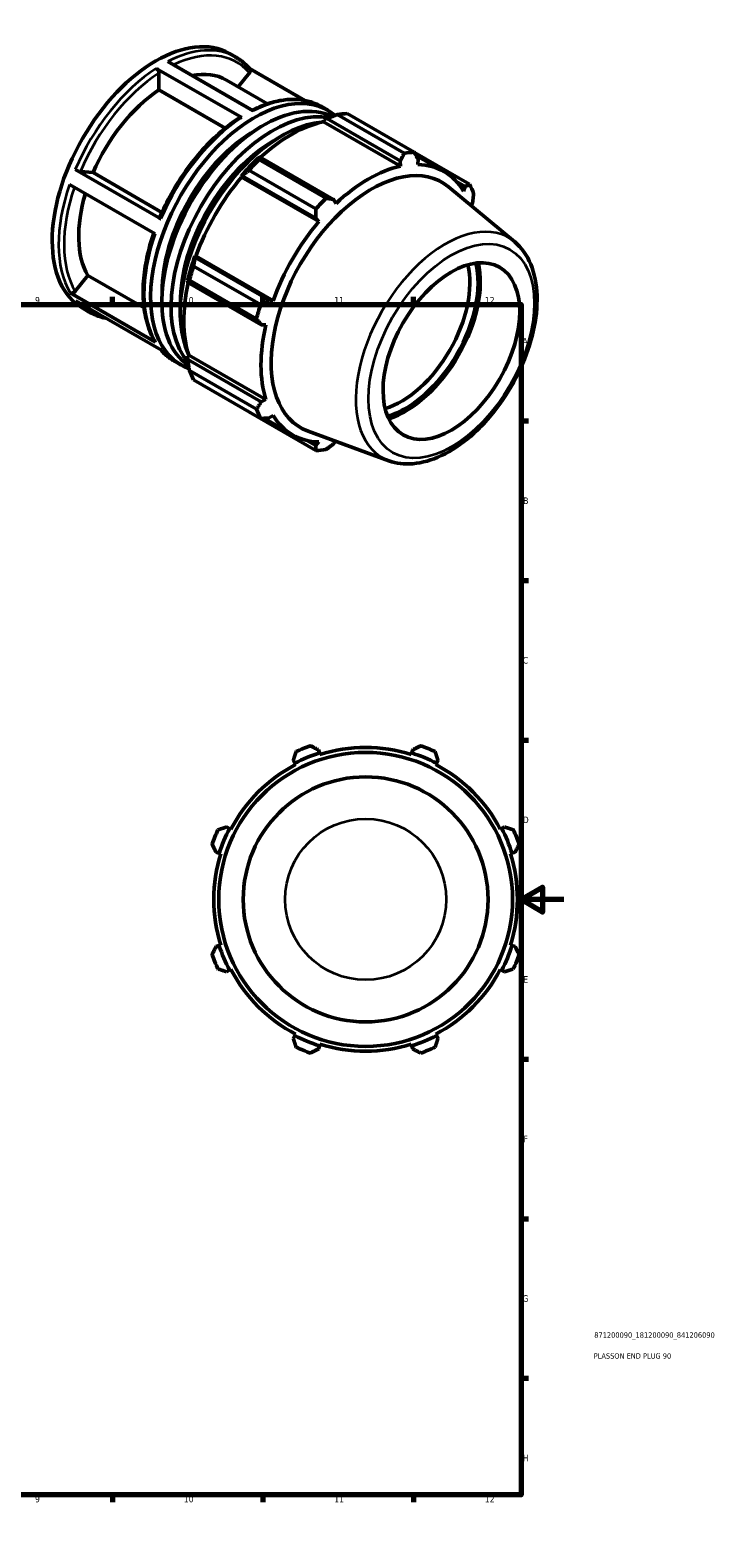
# Model space of a CAD drawing. Header units: millimetres. Extents: x -26 to 910, y -47 to 702.
# Tile 3 of 3: x 592 to 910, y 0 to 702. Entities that reach past the tile are written whole.
import ezdxf

# ---------------------------------------------------------------- set-up
doc = ezdxf.new("R2010")
doc.units = ezdxf.units.MM
for name, color, linetype, lineweight in [('Border (ANSI)', 7, 'Continuous', 70), ('Title (ISO)', 7, 'Continuous', 50), ('Visible (ANSI)', 7, 'Continuous', 50), ('Visible Narrow (ANSI)', 7, 'Continuous', 35)]:
    doc.layers.add(name, color=color, linetype=linetype, lineweight=lineweight)
doc.styles.add('Note Text (ANSI)', font='tahoma.ttf')
doc.styles.add('Note Text (ISO)', font='tahoma.ttf')

# ---------------------------------------------------------------- blocks, each defined once
blk = doc.blocks.new('Borders Default Border')
at = {"layer": 'Border (ANSI)'}
for p, q in [((70.08, 574), (70.08, 577.45)), ((140.17, 574), (140.17, 577.45)), ((210.25, 574), (210.25, 577.45)), ((280.33, 574), (280.33, 577.45)), ((350.42, 574), (350.42, 577.45)), ((490.58, 574), (490.58, 577.45)), ((560.67, 574), (560.67, 577.45)), ((630.75, 574), (630.75, 577.45)), ((700.83, 574), (700.83, 577.45)), ((770.92, 574), (770.92, 577.45)), ((20, 519.75), (16.55, 519.75)), ((821, 519.75), (824.45, 519.75)), ((20, 445.5), (16.55, 445.5)), ((821, 445.5), (824.45, 445.5)), ((20, 371.25), (16.55, 371.25)), ((821, 371.25), (824.45, 371.25)), ((20, 222.75), (16.55, 222.75)), ((821, 222.75), (824.45, 222.75)), ((20, 148.5), (16.55, 148.5)), ((821, 148.5), (824.45, 148.5)), ((20, 74.25), (16.55, 74.25)), ((821, 74.25), (824.45, 74.25)), ((70.08, 20), (70.08, 16.55)), ((140.17, 20), (140.17, 16.55)), ((210.25, 20), (210.25, 16.55)), ((280.33, 20), (280.33, 16.55)), ((350.42, 20), (350.42, 16.55)), ((490.58, 20), (490.58, 16.55)), ((560.67, 20), (560.67, 16.55)), ((630.75, 20), (630.75, 16.55)), ((700.83, 20), (700.83, 16.55)), ((770.92, 20), (770.92, 16.55))]:
    blk.add_line(p, q, dxfattribs=at)
at = {"layer": 'Border (ANSI)', "flags": 128}
for points in [[(420.5, 594), (420.5, 574), (414.73, 584), (426.27, 584), (420.5, 574)], [(20, 20), (20, 574), (821, 574), (821, 20), (20, 20)], [(0, 297), (20, 297), (10, 302.77), (10, 291.23), (20, 297)], [(841, 297), (821, 297), (831, 302.77), (831, 291.23), (821, 297)], [(420.5, 0), (420.5, 20), (414.73, 10), (426.27, 10), (420.5, 20)]]:
    blk.add_lwpolyline(points, dxfattribs=at)
at = {"layer": 'Border (ANSI)', "attachment_point": 7, "style": 'Note Text (ANSI)'}
for s, insert, char_height in [('1', (34.35, 574.4), 3.05), ('2', (104.2, 574.4), 3.05), ('3', (174.26, 574.34), 3.05), ('4', (244.23, 574.4), 3.05), ('5', (314.48, 574.34), 3.05), ('6', (384.49, 574.34), 3.05), ('7', (454.6, 574.4), 3.05), ('8', (524.63, 574.33), 3.05), ('9', (594.7, 574.34), 3.05), ('10', (663.96, 574.34), 3.048), ('11', (734.04, 574.4), 3.048), ('12', (804.13, 574.4), 3.048), ('A', (16.78, 555.35), 3.05), ('A', (821.63, 555.35), 3.05), ('B', (17.15, 481.1), 3.05), ('B', (821.99, 481.1), 3.05), ('C', (16.95, 406.8), 3.05), ('C', (821.8, 406.8), 3.05), ('D', (16.96, 332.6), 3.05), ('D', (821.81, 332.6), 3.05), ('E', (17.21, 258.35), 3.05), ('E', (822.05, 258.35), 3.05), ('F', (17.29, 184.1), 3.05), ('F', (822.14, 184.1), 3.05), ('G', (16.81, 109.79), 3.05), ('G', (821.66, 109.79), 3.05), ('H', (16.97, 35.6), 3.05), ('H', (821.81, 35.6), 3.05), ('1', (34.35, 16.55), 3.05), ('2', (104.2, 16.55), 3.05), ('3', (174.26, 16.49), 3.05), ('4', (244.23, 16.55), 3.05), ('5', (314.48, 16.49), 3.05), ('6', (384.49, 16.49), 3.05), ('7', (454.6, 16.55), 3.05), ('8', (524.63, 16.48), 3.05), ('9', (594.7, 16.49), 3.05), ('10', (663.96, 16.49), 3.048), ('11', (734.04, 16.55), 3.048), ('12', (804.13, 16.55), 3.048)]:
    blk.add_mtext(s, dxfattribs=dict(at, insert=insert, char_height=char_height))
blk = doc.blocks.new('Title Blocks ISO')
at = {"layer": 'Title (ISO)', "color": 232, "true_color": 0xca0064, "style": 'Note Text (ISO)'}
for tag, p in [('PART_NUMBER_001', (34.1, 73.13)), ('DESCRIPTION_001', (33.84, 63.4))]:
    blk.add_attdef(tag, p, '', height=2.5, dxfattribs=at)

msp = doc.modelspace()

# ---------------------------------------------------------------- linework, layer by layer
at = {"layer": 'Visible (ANSI)'}
for p, q in [((685.219, 690.707), (688.209, 688.985)), ((690.98, 660.889), (651.135, 683.834)), ((652.408, 673.76), (652.408, 681.627)), ((656.509, 686.961), (696.354, 664.016)), ((689.346, 675.175), (694.582, 681.686)), ((720.273, 668.901), (694.589, 683.691)), ((683.256, 655.996), (652.408, 673.76)), ((683.793, 678.373), (702.988, 667.319)), ((728.054, 666.039), (731.044, 664.317)), ((728.991, 658.988), (729.152, 659.674)), ((729.152, 659.674), (730.55, 660.426)), ((730.55, 660.426), (764.762, 640.725)), ((766.577, 644.346), (735.383, 662.309)), ((740.074, 662.764), (771.268, 644.801)), ((728.991, 658.988), (764.929, 638.293)), ((699.523, 642.559), (698.771, 642.179)), ((698.989, 641.351), (730.183, 623.388)), ((733.735, 622.857), (699.523, 642.559)), ((764.762, 640.725), (764.929, 638.293)), ((797.002, 629.866), (771.362, 644.632)), ((772.092, 643.31), (785.172, 635.778)), ((772.977, 639.073), (773.07, 641.53)), ((613.459, 636.683), (653.304, 613.737)), ((615.835, 635.849), (621.723, 635.309)), ((621.723, 635.309), (653.836, 616.816)), ((690.636, 633.598), (691.215, 633.795)), ((690.884, 633.19), (690.636, 633.598)), ((690.884, 633.19), (726.823, 612.494)), ((691.215, 633.795), (725.427, 614.094)), ((725.492, 618.44), (694.298, 636.403)), ((650.642, 606.807), (610.796, 629.752)), ((818.086, 603.059), (787.279, 628.687)), ((790.935, 631.145), (795.01, 628.798)), ((795.01, 628.798), (794.231, 626.739)), ((734.871, 620.984), (733.735, 622.857)), ((797.834, 619.906), (798.451, 621.174)), ((725.427, 614.094), (726.823, 612.494)), ((669.275, 595.795), (669.154, 596.389)), ((669.154, 596.389), (669.631, 596.377)), ((669.631, 596.377), (705.569, 575.681)), ((668.564, 591.83), (699.758, 573.867)), ((703.487, 576.094), (669.275, 595.795)), ((613.401, 580.071), (619.289, 587.392)), ((619.289, 587.392), (645.473, 572.314)), ((665.784, 585.043), (665.834, 584.207)), ((665.834, 584.207), (700.046, 564.506)), ((697.815, 567.324), (666.621, 585.287)), ((611.025, 579.432), (650.87, 556.486)), ((653.582, 552.683), (613.736, 575.629)), ((705.569, 575.681), (703.487, 576.094)), ((616.951, 572.158), (619.941, 570.436)), ((700.046, 564.506), (702.235, 564.456)), ((659.787, 547.491), (662.777, 545.769)), ((665.784, 549.917), (666.297, 550.399)), ((665.834, 548.334), (665.784, 549.917)), ((700.046, 528.633), (665.834, 548.334)), ((666.297, 550.399), (702.235, 529.704)), ((666.621, 543.209), (697.815, 525.246)), ((699.758, 520.941), (668.564, 538.904)), ((702.235, 529.704), (700.046, 528.633)), ((694.298, 523.97), (725.492, 506.007)), ((701.278, 520.966), (714.628, 513.278)), ((703.487, 521.009), (705.569, 522.318)), ((759.449, 501.233), (721.82, 515.015)), ((725.427, 508.277), (721.248, 510.683)), ((726.823, 509.984), (725.427, 508.277)), ((733.735, 509.082), (734.585, 510.34)), ((727.162, 365.242), (726.705, 366.691)), ((727.391, 364.517), (727.162, 365.242)), ((770.127, 365.242), (769.898, 364.517)), ((770.584, 366.691), (770.127, 365.242)), ((714.955, 361.824), (715.657, 360.476)), ((715.657, 360.476), (716.008, 359.802)), ((781.281, 359.802), (781.632, 360.476)), ((781.632, 360.476), (782.334, 361.824)), ((685.276, 330.095), (683.928, 330.797)), ((685.951, 329.745), (685.276, 330.095)), ((812.013, 330.095), (811.338, 329.745)), ((813.361, 330.797), (812.013, 330.095)), ((679.061, 319.048), (680.511, 318.591)), ((680.511, 318.591), (681.236, 318.362)), ((816.053, 318.362), (816.778, 318.591)), ((816.778, 318.591), (818.228, 319.048)), ((680.511, 275.626), (679.061, 275.169)), ((681.236, 275.854), (680.511, 275.626)), ((816.778, 275.626), (816.053, 275.854)), ((818.228, 275.169), (816.778, 275.626)), ((683.928, 263.419), (685.276, 264.121)), ((685.276, 264.121), (685.951, 264.472)), ((811.338, 264.472), (812.013, 264.121)), ((812.013, 264.121), (813.361, 263.419)), ((715.657, 233.74), (714.955, 232.392)), ((716.008, 234.414), (715.657, 233.74)), ((781.632, 233.74), (781.281, 234.414)), ((782.334, 232.392), (781.632, 233.74)), ((726.705, 227.525), (727.162, 228.975)), ((727.162, 228.975), (727.391, 229.699)), ((769.898, 229.699), (770.127, 228.975)), ((770.127, 228.975), (770.584, 227.525))]:
    msp.add_line(p, q, dxfattribs=at)
for radius in [68.4, 57]:
    msp.add_circle((748.645, 297.108), radius, dxfattribs=at)
for radius, start, end in [(71.44, 107.5, 117.5), (76, 109.791984, 115.208016), (70.68, 72.5, 107.5), (71.44, 62.5, 72.5), (76, 64.791984, 70.208016), (70.68, 117.5, 152.5), (70.68, 27.5, 62.5), (71.44, 152.5, 162.5), (71.44, 17.5, 27.5), (76, 154.791984, 160.208016), (76, 19.791984, 25.208016), (70.68, 162.5, 197.5), (70.68, 342.5, 17.5), (71.44, 197.5, 207.5), (71.44, 332.5, 342.5), (76, 199.791984, 205.208016), (76, 334.791984, 340.208016), (70.68, 207.5, 242.5), (70.68, 297.5, 332.5), (71.44, 242.5, 252.5), (71.44, 287.5, 297.5), (76, 244.791984, 250.208016), (70.68, 252.5, 287.5), (76, 289.791984, 295.208016)]:
    msp.add_arc((748.645, 297.108), radius, start, end, dxfattribs=at)
for centre, major_axis, start_param, end_param in [((651.085, 631.432), (34.134, 59.274), 0, 3.1415926), ((655.348, 628.977), (28.445, 49.395), 0, 0.4696912), ((655.348, 628.977), (-28.445, -49.395), 3.9980676, 4.9118302), ((696.91, 605.043), (34.134, 59.274), 6.178932, 9.5279208), ((701.173, 602.588), (33.451, 58.089), 0.042818, 3.0974727), ((705.436, 600.133), (33.451, 58.089), 0.1963569, 2.9436279), ((717.186, 593.367), (37.926, 65.86), 0.3435016, 0.4380292), ((696.91, 605.043), (-30.341, -52.688), 3.9169014, 5.5078765), ((709.699, 597.679), (33.451, 58.089), 0.3864515, 2.7551411), ((713.962, 595.224), (35.272, 61.25), 0.4780318, 1.0719493), ((705.436, 600.133), (-30.341, -52.688), 3.9169014, 5.5078765), ((713.962, 595.224), (-35.651, -61.909), 4.2304897, 4.4050227), ((717.186, 593.367), (37.926, 65.86), 1.1288997, 1.2234273), ((748.38, 575.404), (37.926, 65.86), 0.3435016, 0.4380292), ((749.9, 574.528), (35.272, 61.25), 5.975819, 6.5866842), ((713.962, 595.224), (35.272, 61.25), 1.26343, 1.8742952), ((751.262, 573.744), (32.893, 57.12), 6.1834507, 9.5245126), ((749.9, 574.528), (-35.272, -61.25), 3.6196245, 4.2304897), ((655.348, 628.977), (-28.445, -49.395), 5.1003126, 5.9590278), ((748.38, 575.404), (37.926, 65.86), 5.8412887, 5.9358163), ((748.38, 575.404), (-37.926, -65.86), 4.2704924, 4.36502), ((749.9, 574.528), (-35.272, -61.25), 4.4050227, 5.0158879), ((713.962, 595.224), (-35.651, -61.909), 5.0158879, 5.1904208), ((717.186, 593.367), (37.926, 65.86), 1.9142979, 2.0088255), ((765.338, 565.638), (-22.456, -38.996), 0.5411017, 2.6004909), ((767.247, 564.539), (23.804, 41.336), 3.674038, 5.7507399), ((767.247, 564.539), (24.571, 42.667), 3.6970684, 5.7277095), ((713.962, 595.224), (35.272, 61.25), 2.0656152, 2.6596934), ((748.38, 575.404), (-37.926, -65.86), 5.0558906, 5.1504181), ((749.9, 574.528), (-35.272, -61.25), 5.1904208, 5.8012861), ((717.186, 593.367), (-37.926, -65.86), 5.8412887, 5.9358163), ((748.38, 575.404), (-37.926, -65.86), 5.8412887, 5.9358163), ((749.9, 574.528), (-35.272, -61.25), 5.975819, 6.5866842), ((748.38, 575.404), (-37.926, -65.86), 0.3435016, 0.4380292)]:
    msp.add_ellipse(centre, major_axis=major_axis, ratio=0.5780931, start_param=start_param, end_param=end_param, dxfattribs=at)
msp.add_ellipse((788.562, 552.265), major_axis=(-22.456, -38.996), ratio=0.5780931, dxfattribs=at)
for points, knots in [([(694.72, 683.539), (694.343, 683.981), (693.954, 684.407), (693.153, 685.23), (692.741, 685.625), (691.893, 686.385), (691.458, 686.749), (690.566, 687.445), (690.109, 687.776), (689.174, 688.406), (688.696, 688.704), (688.209, 688.985)], [5.29687447, 5.29687447, 5.29687447, 5.29687447, 5.33744375, 5.33744375, 5.37801302, 5.37801302, 5.4185823, 5.4185823, 5.45915158, 5.45915158, 5.49972085, 5.49972085, 5.49972085, 5.49972085]), ([(651.135, 683.834), (651.292, 683.744), (651.477, 683.595), (651.767, 683.289), (651.923, 683.077), (652.146, 682.692), (652.25, 682.45), (652.371, 682.044), (652.408, 681.809), (652.408, 681.627)], [0, 0, 0, 0, 0.06660327, 0.06660327, 0.1332696, 0.1332696, 0.20001444, 0.20001444, 0.26682798, 0.26682798, 0.26682798, 0.26682798]), ([(694.719, 683.538), (694.756, 683.496), (694.789, 683.452), (694.91, 683.259), (694.975, 683.056), (695.005, 682.688), (694.974, 682.459), (694.842, 682.076), (694.719, 681.856), (694.582, 681.686)], [0.04669281, 0.04669281, 0.04669281, 0.04669281, 0.06660327, 0.06660327, 0.1332696, 0.1332696, 0.20001444, 0.20001444, 0.26682798, 0.26682798, 0.26682798, 0.26682798]), ([(728.054, 666.039), (726.293, 667.054), (724.402, 667.844), (720.422, 668.956), (718.333, 669.278), (714.013, 669.457), (711.783, 669.314), (707.231, 668.577), (704.908, 667.983), (700.34, 666.408), (698.096, 665.448), (695.85, 664.306)], [5.49972085, 5.49972085, 5.49972085, 5.49972085, 5.64627198, 5.64627198, 5.79282312, 5.79282312, 5.93937425, 5.93937425, 6.08592538, 6.08592538, 6.22485998, 6.22485998, 6.22485998, 6.22485998]), ([(690.056, 660.96), (687.049, 659.015), (684.07, 656.761), (678.26, 651.712), (675.431, 648.918), (670.013, 642.886), (667.426, 639.647), (662.579, 632.836), (660.32, 629.263), (656.206, 621.904), (654.351, 618.118), (652.73, 614.289)], [0.06133013, 0.06133013, 0.06133013, 0.06133013, 0.2483239, 0.2483239, 0.43531767, 0.43531767, 0.62231143, 0.62231143, 0.8093052, 0.8093052, 0.99629897, 0.99629897, 0.99629897, 0.99629897]), ([(690.056, 660.96), (690.064, 660.966), (690.073, 660.971), (690.192, 661.04), (690.348, 661.071), (690.639, 661.043), (690.823, 660.979), (690.98, 660.889)], [0.92919082, 0.92919082, 0.92919082, 0.92919082, 0.93406634, 0.93406634, 1.00073267, 1.00073267, 1.06733594, 1.06733594, 1.06733594, 1.06733594]), ([(615.835, 635.849), (615.699, 635.861), (615.502, 635.897), (615.13, 635.989), (614.889, 636.062), (614.474, 636.208), (614.227, 636.306), (613.832, 636.483), (613.616, 636.592), (613.459, 636.683)], [0.8002594, 0.8002594, 0.8002594, 0.8002594, 0.86701926, 0.86701926, 0.9337321, 0.9337321, 1.00039117, 1.00039117, 1.06700706, 1.06700706, 1.06700706, 1.06700706]), ([(653.304, 613.737), (653.147, 613.828), (652.994, 613.931), (652.808, 614.089), (652.742, 614.171), (652.721, 614.248), (652.723, 614.27), (652.731, 614.288)], [0, 0, 0, 0, 0.06661589, 0.06661589, 0.13327496, 0.13327496, 0.16042737, 0.16042737, 0.16042737, 0.16042737]), ([(650.004, 607.174), (648.7, 603.375), (647.638, 599.574), (646.024, 592.029), (645.479, 588.288), (644.95, 581.049), (644.965, 577.551), (645.565, 570.915), (646.15, 567.775), (647.883, 561.961), (649.032, 559.285), (650.453, 556.894)], [1.1115706, 1.1115706, 1.1115706, 1.1115706, 1.295727, 1.295727, 1.48278023, 1.48278023, 1.66983346, 1.66983346, 1.85688669, 1.85688669, 2.04393993, 2.04393993, 2.04393993, 2.04393993]), ([(759.449, 501.233), (762.943, 499.954), (766.773, 499.513), (775.022, 500.219), (779.47, 501.52), (788.551, 505.813), (793.184, 508.908), (802.006, 516.513), (806.193, 521.027), (813.705, 530.98), (817.034, 536.413), (822.534, 547.681), (824.706, 553.514), (827.672, 565.058), (828.461, 570.766), (828.497, 581.528), (827.741, 586.584), (824.621, 595.354), (822.305, 599.122), (818.868, 602.386), (818.482, 602.729), (818.086, 603.059)], [2.4578628, 2.4578628, 2.4578628, 2.4578628, 2.7404918, 2.7404918, 3.0526263, 3.0526263, 3.3841899, 3.3841899, 3.7164961, 3.7164961, 4.0468309, 4.0468309, 4.3768754, 4.3768754, 4.7085295, 4.7085295, 5.0413318, 5.0413318, 5.3608741, 5.3608741, 5.3999862, 5.3999862, 5.3999862, 5.3999862]), ([(613.401, 580.071), (613.265, 579.902), (613.068, 579.723), (612.696, 579.48), (612.455, 579.371), (612.04, 579.26), (611.793, 579.237), (611.398, 579.275), (611.182, 579.341), (611.025, 579.432)], [0.8002594, 0.8002594, 0.8002594, 0.8002594, 0.86701926, 0.86701926, 0.9337321, 0.9337321, 1.00039117, 1.00039117, 1.06700706, 1.06700706, 1.06700706, 1.06700706]), ([(619.941, 570.436), (621.703, 569.422), (623.593, 568.631), (626.284, 567.879), (626.998, 567.712), (627.722, 567.575)], [2.3581282, 2.3581282, 2.3581282, 2.3581282, 2.50467933, 2.50467933, 2.55630667, 2.55630667, 2.55630667, 2.55630667]), ([(650.87, 556.486), (650.713, 556.577), (650.56, 556.723), (650.463, 556.879), (650.458, 556.886), (650.453, 556.894)], [0, 0, 0, 0, 0.066615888, 0.066615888, 0.069974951, 0.069974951, 0.069974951, 0.069974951]), ([(653.406, 552.784), (653.742, 552.397), (654.087, 552.021), (654.842, 551.246), (655.255, 550.85), (656.102, 550.09), (656.537, 549.726), (657.429, 549.03), (657.886, 548.699), (658.821, 548.069), (659.299, 547.771), (659.787, 547.491)], [2.15994973, 2.15994973, 2.15994973, 2.15994973, 2.19585109, 2.19585109, 2.23642037, 2.23642037, 2.27698965, 2.27698965, 2.31755892, 2.31755892, 2.3581282, 2.3581282, 2.3581282, 2.3581282])]:
    msp.add_open_spline(points, degree=3, knots=knots, dxfattribs=at)
for points, weights in [([(730.55, 660.426), (732.896, 661.36), (735.383, 662.309)], [1.00470003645, 1.0089295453, 1.01234977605]), ([(698.989, 641.351), (699.241, 641.98), (699.523, 642.559)], [1.01234977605, 1.0089295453, 1.00470003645]), ([(764.762, 640.725), (765.66, 642.493), (766.577, 644.346)], [1.00220784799, 1.00151217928, 1]), ([(771.268, 644.801), (772.196, 643.127), (773.07, 641.53)], [1, 1.00151217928, 1.00220784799]), ([(691.215, 633.795), (692.704, 635.085), (694.298, 636.403)], [1.00470003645, 1.0089295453, 1.01234977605]), ([(795.01, 628.798), (795.994, 629.316), (797.002, 629.866)], [1.00220784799, 1.00151217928, 1]), ([(798.946, 625.561), (798.702, 623.318), (798.451, 621.174)], [1, 1.00151217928, 1.00220784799]), ([(725.427, 614.094), (725.467, 616.218), (725.492, 618.44)], [1.00220784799, 1.00151217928, 1]), ([(730.183, 623.388), (732.004, 623.112), (733.735, 622.857)], [1, 1.00151217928, 1.00220784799]), ([(668.564, 591.83), (668.906, 593.865), (669.275, 595.795)], [1.01234977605, 1.0089295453, 1.00470003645]), ([(665.834, 584.207), (666.198, 584.748), (666.621, 585.287)], [1.00470003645, 1.0089295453, 1.01234977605]), ([(699.758, 573.867), (701.669, 574.998), (703.487, 576.094)], [1, 1.00151217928, 1.00220784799]), ([(700.046, 564.506), (698.961, 565.881), (697.815, 567.324)], [1.00220784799, 1.00151217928, 1]), ([(666.621, 543.209), (666.198, 545.836), (665.834, 548.334)], [1.01234977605, 1.0089295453, 1.00470003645]), ([(697.815, 525.246), (698.961, 526.969), (700.046, 528.633)], [1, 1.00151217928, 1.00220784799]), ([(694.298, 523.97), (694.218, 524.074), (694.137, 524.177)], [1.01234977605, 1.01217661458, 1.01200137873]), ([(703.487, 521.009), (701.669, 520.971), (699.758, 520.941)], [1.00220784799, 1.00151217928, 1]), ([(725.492, 506.007), (725.467, 507.16), (725.427, 508.277)], [1, 1.00151217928, 1.00220784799]), ([(733.735, 509.082), (732.004, 507.794), (730.183, 506.462)], [1.00220784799, 1.00151217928, 1]), ([(716.276, 365.87), (715.602, 363.806), (714.955, 361.824)], [1.01234977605, 1.0089295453, 1.00470003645]), ([(726.705, 366.691), (724.846, 367.635), (722.91, 368.619)], [1.00470003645, 1.0089295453, 1.01234977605]), ([(774.379, 368.619), (772.443, 367.635), (770.584, 366.691)], [1.01234977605, 1.0089295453, 1.00470003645]), ([(782.334, 361.824), (781.687, 363.806), (781.013, 365.87)], [1.00470003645, 1.0089295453, 1.01234977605]), ([(683.928, 330.797), (681.946, 330.151), (679.882, 329.477)], [1.00470003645, 1.0089295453, 1.01234977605]), ([(817.407, 329.477), (815.343, 330.151), (813.361, 330.797)], [1.01234977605, 1.0089295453, 1.00470003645]), ([(677.134, 322.842), (678.117, 320.906), (679.061, 319.048)], [1.01234977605, 1.0089295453, 1.00470003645]), ([(818.228, 319.048), (819.172, 320.906), (820.155, 322.842)], [1.00470003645, 1.0089295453, 1.01234977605]), ([(679.061, 275.169), (678.117, 273.31), (677.134, 271.374)], [1.00470003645, 1.0089295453, 1.01234977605]), ([(820.155, 271.374), (819.172, 273.31), (818.228, 275.169)], [1.01234977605, 1.0089295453, 1.00470003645]), ([(679.882, 264.739), (681.946, 264.066), (683.928, 263.419)], [1.01234977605, 1.0089295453, 1.00470003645]), ([(813.361, 263.419), (815.343, 264.066), (817.407, 264.739)], [1.00470003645, 1.0089295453, 1.01234977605]), ([(714.955, 232.392), (715.602, 230.41), (716.276, 228.346)], [1.00470003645, 1.0089295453, 1.01234977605]), ([(781.013, 228.346), (781.687, 230.41), (782.334, 232.392)], [1.01234977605, 1.0089295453, 1.00470003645]), ([(722.91, 225.598), (724.846, 226.581), (726.705, 227.525)], [1.01234977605, 1.0089295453, 1.00470003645]), ([(770.584, 227.525), (772.443, 226.581), (774.379, 225.598)], [1.00470003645, 1.0089295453, 1.01234977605])]:
    msp.add_rational_spline(points, weights, degree=2, dxfattribs=at)
at = {"layer": 'Visible Narrow (ANSI)'}
msp.add_circle((748.645, 297.108), 37.498, dxfattribs=at)
for centre, major_axis, start_param, end_param in [((654.075, 629.71), (34.134, 59.274), 0, 0.7331201), ((655.348, 628.977), (33.236, 57.714), 6.0819238, 6.9857715), ((654.075, 629.71), (-34.134, -59.274), 3.9858827, 4.9219103), ((655.348, 628.977), (33.236, 57.714), 0.845936, 1.7789558), ((693.92, 606.765), (34.134, 59.274), 0, 0.7331201), ((693.92, 606.765), (34.134, 59.274), 0.84429, 1.7803177), ((654.075, 629.71), (-34.134, -59.274), 5.0330802, 5.9691079), ((655.348, 628.977), (-33.236, -57.714), 5.042071, 5.967746), ((785.822, 553.842), (29.465, 51.167), 6.1834507, 9.5245126), ((693.92, 606.765), (-34.134, -59.274), 5.0330802, 5.9691079), ((654.075, 629.71), (-34.134, -59.274), 6.0802778, 6.2831853), ((693.92, 606.765), (-34.134, -59.274), 6.0802778, 6.2831853)]:
    msp.add_ellipse(centre, major_axis=major_axis, ratio=0.5780931, start_param=start_param, end_param=end_param, dxfattribs=at)
msp.add_ellipse((788.562, 552.265), major_axis=(-27.241, -47.305), ratio=0.5780931, dxfattribs=at)

# ---------------------------------------------------------------- block references
msp.add_blockref('Borders Default Border', (0, 0))
msp.add_blockref('Title Blocks ISO', (821, 20)).add_auto_attribs({'PART_NUMBER_001': '871200090_181200090_841206090', 'DESCRIPTION_001': 'PLASSON END PLUG 90'})

doc.saveas('drawing.dxf')
